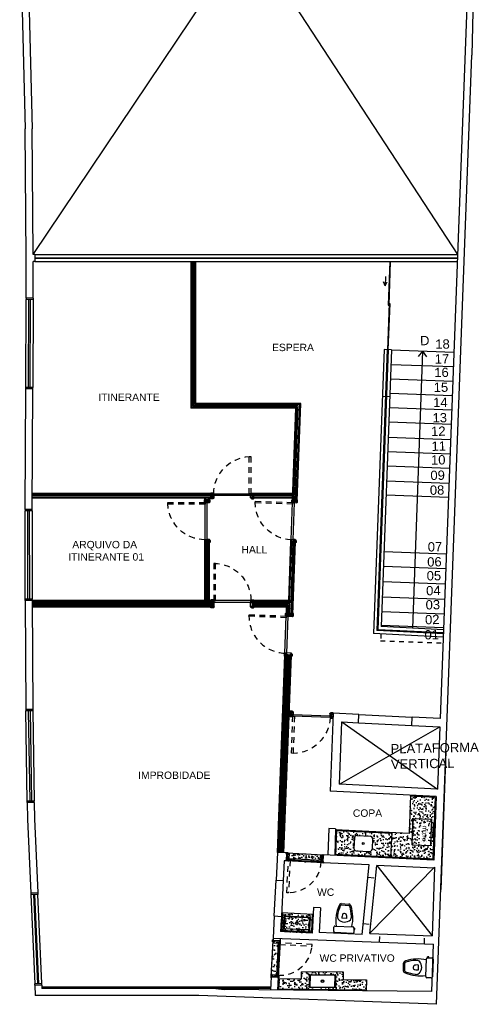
# Model space of a CAD drawing. Header units: inches. Extents: x 340 to 483, y 139 to 177.
# Tile 12 of 16: x 424 to 434, y 144 to 165. Entities that reach past the tile are written whole.
import ezdxf

# ---------------------------------------------------------------- set-up
doc = ezdxf.new("R2010")
doc.units = ezdxf.units.IN
doc.header["$LTSCALE"] = 0.1
doc.header["$MEASUREMENT"] = 0
for name, pattern in [('DASHDOT2', [0.5, 0.25, -0.125, 0, -0.125]), ('DASHED2', [0.375, 0.25, -0.125]), ('HIDDEN2', [0.1875, 0.125, -0.0625])]:
    doc.linetypes.add(name, pattern=pattern)
for name, color, linetype in [('TJ-DRYWALL', 132, 'Continuous'), ('TJ-EQUIPAMENTOS', 2, 'Continuous'), ('TJ-ESQUADRIA1', 1, 'Continuous'), ('TJ-ESQUADRIA2', 2, 'Continuous'), ('TJ-ESQUADRIAS', 2, 'Continuous'), ('TJ-GRANITOVISTA', 2, 'Continuous'), ('TJ-HACHURA', 8, 'Continuous'), ('TJ-LADEVIDRO', 11, 'Continuous'), ('TJ-LOUCA', 2, 'Continuous'), ('TJ-MARCENARIACORTE', 3, 'Continuous'), ('TJ-MOBILIARIOHIDRO', 2, 'Continuous'), ('TJ-PAREDE', 5, 'Continuous'), ('TJ-PAREDECORTE', 5, 'Continuous'), ('TJ-PISO', 1, 'Continuous'), ('TJ-PROJECAOABAIXO', 1, 'HIDDEN2'), ('TJ-PROJECAOACIMA', 1, 'DASHDOT2'), ('TJ-TEXTO01', 1, 'Continuous'), ('TJ-TEXTO03 1PARA100', 3, 'Continuous'), ('TJ-VIDRO', 140, 'Continuous')]:
    doc.layers.add(name, color=color, linetype=linetype)
doc.styles.add('ARIAL', font='arial.ttf')
doc.styles.get("Standard").update_dxf_attribs({"font": 'arial.ttf'})
doc.linetypes.add('BATTING', pattern='A,0.00254,-2.54,[134,ltypeshp.shx,S=2.54,R=0,X=-2.54,Y=0],-5.08,[134,ltypeshp.shx,S=2.54,R=180,X=2.54,Y=0],-2.54', length=10.16254)
pattern_1 = [(50, (0, 0), (0.179315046, -0.015688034), [0.01875, -0.20625]), (355, (0, 0), (-0.03468783, 0.18804803), [0.015, -0.165]), (100.451444, (0.01494, -0.0013), (0.14462721, 0.17236), [0.01593505, -0.17528553]), (46.1842, (0, 0.05), (0.26681033, -0.04137982), [0.028125, -0.309375]), (96.635635, (0.02223, 0.04655), (0.23366549, 0.24352965), [0.02390259, -0.26292844]), (351.184164, (0, 0.05), (0.23366549, 0.24352965), [0.0225, -0.2475]), (21, (0.025, 0.0375), (0.149226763, -0.100654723), [0.01875, -0.20625]), (326, (0.025, 0.0375), (0.06082883, 0.18128751), [0.015, -0.165]), (71.451445, (0.03744, 0.02911), (0.210055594, 0.08063279), [0.01593505, -0.17528553]), (37.5, (0, 0), (0.003039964, 0.0832234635), [0, -0.163, 0, -0.1675, 0, -0.165625]), (7.5, (0, 0), (0.065767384, 0.098602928), [0, -0.0955, 0, -0.15925, 0, -0.063125]), (327.5, (-0.05575, 0), (0.133455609, -0.005638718), [0, -0.0625, 0, -0.195, 0, -0.25875]), (317.5, (-0.08075, 0), (0.145796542, 0.025026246), [0, -0.08125, 0, -0.1295, 0, -0.18375])]

# ---------------------------------------------------------------- blocks, each defined once
blk = doc.blocks.new('Vaso-p01')
at = {"color": 2}
for p, q in [((-0.162, 0), (0.162, 0)), ((-0.182, -0.077), (-0.198, -0.077)), ((-0.198, -0.077), (-0.198, -0.101)), ((-0.182, -0.101), (-0.198, -0.101)), ((-0.182, -0.101), (-0.182, -0.02)), ((0.162, -0.121), (-0.162, -0.121)), ((0.182, -0.02), (0.182, -0.101)), ((0.07, -0.533), (-0.07, -0.533)), ((0.067, -0.509), (-0.067, -0.509))]:
    blk.add_line(p, q, dxfattribs=at)
at = {"color": 1}
blk.add_line((-0.045, -0.267), (0.047, -0.267), dxfattribs=at)
at = {"color": 2}
for centre, radius, start, end in [((-0.162, -0.02), 0.0203, 90, 180), ((0.162, -0.02), 0.0203, 0, 90), ((-0.162, -0.101), 0.0203, 180, 270), ((0.543, -0.252), 0.697, 169.1709, 200.5902), ((-0.543, -0.252), 0.697, 339.4098, 10.8291), ((0.162, -0.101), 0.0203, 270, 0), ((-0.029, -0.3), 0.0988, 147.4418, 187.6795), ((0.543, -0.252), 0.673, 185.1838, 200.8893), ((0, -0.367), 0.165, 46.9385, 133.0615), ((-0.543, -0.252), 0.673, 339.1107, 354.8162), ((0.029, -0.3), 0.0988, 352.3205, 32.5582), ((-0.059, -0.481), 0.0536, 198.539, 258.4599), ((-0.059, -0.481), 0.0293, 203.7143, 254.3649), ((0.059, -0.481), 0.0293, 285.6351, 336.2857), ((0.059, -0.481), 0.0536, 281.5401, 341.461)]:
    blk.add_arc(centre, radius, start, end, dxfattribs=at)
at = {"color": 1}
for centre, radius, start, end in [((0.09, -0.282), 0.135, 173.5588, 209.061), ((0.001, -0.298), 0.0579, 239.3297, 300.6703), ((-0.088, -0.282), 0.135, 330.939, 6.4412)]:
    blk.add_arc(centre, radius, start, end, dxfattribs=at)
blk = doc.blocks.new('porta 70')
at = {"layer": 'TJ-ESQUADRIAS'}
for p, q in [((-0.039, 0.377), (0.035, 0.377)), ((-0.039, 0.368), (-0.039, 0.377)), ((-0.033, 0.368), (-0.039, 0.368)), ((-0.039, 0.36), (-0.033, 0.36)), ((-0.033, 0.36), (-0.033, 0.368)), ((0.005, 0.352), (-0.031, 0.352)), ((0.005, 0.351), (0.005, 0.352)), ((0.01, 0.351), (0.005, 0.351)), ((0.005, 0.348), (0.01, 0.348)), ((0.005, 0.344), (0.005, 0.348)), ((0.008, 0.342), (0.005, 0.344)), ((0.103, 0.342), (0.008, 0.342)), ((0.01, 0.348), (0.01, 0.351)), ((0.035, 0.377), (0.111, 0.377)), ((0.085, 0.368), (0.085, 0.36)), ((0.111, 0.368), (0.085, 0.368)), ((0.085, 0.36), (0.111, 0.36)), ((0.111, 0.377), (0.111, 0.368)), ((0.111, 0.36), (0.111, 0.35)), ((-0.039, -0.361), (-0.033, -0.361)), ((-0.039, -0.369), (-0.039, -0.378)), ((-0.033, -0.369), (-0.039, -0.369)), ((-0.039, -0.378), (0.075, -0.378)), ((-0.033, -0.361), (-0.033, -0.369)), ((0.005, -0.353), (-0.031, -0.353)), ((0.008, -0.343), (0.005, -0.345)), ((0.005, -0.345), (0.005, -0.349)), ((0.005, -0.349), (0.01, -0.349)), ((0.005, -0.352), (0.005, -0.353)), ((0.01, -0.352), (0.005, -0.352)), ((0.103, -0.343), (0.008, -0.343)), ((0.01, -0.349), (0.01, -0.352)), ((0.075, -0.378), (0.111, -0.378)), ((0.085, -0.361), (0.111, -0.361)), ((0.085, -0.369), (0.085, -0.361)), ((0.111, -0.369), (0.085, -0.369)), ((0.111, -0.361), (0.111, -0.351)), ((0.111, -0.378), (0.111, -0.369))]:
    blk.add_line(p, q, dxfattribs=at)
for points in [[(-0.039, 0.404), (-0.041, 0.402), (-0.042, 0.402), (-0.042, 0.367), (-0.037, 0.367), (-0.034, 0.364), (-0.034, 0.36), (-0.042, 0.36, -0.414214), (-0.05, 0.368), (-0.05, 0.402, -0.414214), (-0.042, 0.41), (-0.039, 0.41)], [(0.003, 0.343, -0.165409), (0.002, 0.344, 0.159727), (0.003, 0.351), (0.004, 0.351), (0.004, 0.343)], [(0.09, 0.367), (0.087, 0.364), (0.087, 0.36), (0.114, 0.36, 0.414214), (0.122, 0.368), (0.122, 0.402, 0.414214), (0.114, 0.41), (0.111, 0.41), (0.111, 0.367)], [(-0.039, -0.406), (-0.041, -0.404), (-0.042, -0.404), (-0.042, -0.369), (-0.037, -0.369), (-0.034, -0.366), (-0.034, -0.361), (-0.042, -0.361, 0.414214), (-0.05, -0.369), (-0.05, -0.403, 0.414214), (-0.042, -0.411), (-0.039, -0.411)], [(0.003, -0.344, 0.165409), (0.002, -0.345, -0.159727), (0.003, -0.352), (0.004, -0.352), (0.004, -0.344)], [(0.09, -0.369), (0.087, -0.366), (0.087, -0.361), (0.114, -0.361, -0.414214), (0.122, -0.369), (0.122, -0.403, -0.414214), (0.114, -0.411), (0.111, -0.411), (0.111, -0.369)]]:
    blk.add_lwpolyline(points, format="xyb", close=True, dxfattribs=at)
blk.add_lwpolyline([(-0.035, -0.35), (0, -0.35), (0, 0.35), (-0.035, 0.35), (-0.035, -0.35)], dxfattribs=at)
at = {"layer": 'TJ-ESQUADRIAS', "color": 1, "linetype": 'DASHED2', "ltscale": 5}
blk.add_lwpolyline([(-0.735, -0.315), (-0.735, -0.35), (-0.035, -0.35), (-0.035, -0.315), (-0.735, -0.315)], dxfattribs=at)
blk.add_arc((-0.035, -0.35), 0.7, 90, 180, dxfattribs=at)
at = {"layer": 'TJ-ESQUADRIAS'}
for centre, start, end in [((-0.031, 0.36), 180, 270), ((0.103, 0.35), 270, 0), ((-0.031, -0.361), 90, 180), ((0.103, -0.351), 0, 90)]:
    blk.add_arc(centre, 0.008, start, end, dxfattribs=at)
at = {"layer": 'TJ-PAREDECORTE', "linetype": 'Continuous'}
for p, q in [((-0.039, 0.389), (0.111, 0.389)), ((-0.039, -0.391), (0.111, -0.391))]:
    blk.add_line(p, q, dxfattribs=at)
blk = doc.blocks.new('cuba3')
at = {"layer": 'TJ-LOUCA'}
for p, q in [((-0.191, 0.122), (-0.199, -0.108)), ((-0.139, 0.17), (0.151, 0.159)), ((0.199, 0.108), (0.191, -0.122)), ((-0.151, -0.159), (0.139, -0.17))]:
    blk.add_line(p, q, dxfattribs=at)
at = {"layer": 'TJ-LOUCA', "color": 1}
blk.add_circle((0, 0), 0.02, dxfattribs=at)
at = {"layer": 'TJ-LOUCA'}
for centre, start, end in [((-0.141, 0.12), 87.8711, 177.8711), ((0.149, 0.11), 357.8711, 87.8711), ((-0.149, -0.11), 177.8711, 267.8711), ((0.141, -0.12), 267.8711, 357.8711)]:
    blk.add_arc(centre, 0.05, start, end, dxfattribs=at)
blk = doc.blocks.new('porta 80')
at = {"layer": 'TJ-ESQUADRIAS'}
for p, q in [((-0.161, 0.888), (-0.047, 0.888)), ((-0.161, 0.879), (-0.161, 0.888)), ((-0.155, 0.879), (-0.161, 0.879)), ((-0.161, 0.871), (-0.155, 0.871)), ((-0.155, 0.871), (-0.155, 0.879)), ((-0.117, 0.863), (-0.153, 0.863)), ((-0.117, 0.862), (-0.117, 0.863)), ((-0.112, 0.862), (-0.117, 0.862)), ((-0.117, 0.859), (-0.112, 0.859)), ((-0.117, 0.855), (-0.117, 0.859)), ((-0.115, 0.853), (-0.117, 0.855)), ((-0.019, 0.853), (-0.115, 0.853)), ((-0.112, 0.859), (-0.112, 0.862)), ((-0.047, 0.888), (-0.011, 0.888)), ((-0.037, 0.879), (-0.037, 0.871)), ((-0.011, 0.879), (-0.037, 0.879)), ((-0.037, 0.871), (-0.011, 0.871)), ((-0.011, 0.888), (-0.011, 0.879)), ((-0.011, 0.871), (-0.011, 0.861)), ((-0.161, 0.05), (-0.155, 0.05)), ((-0.161, 0.042), (-0.161, 0.033)), ((-0.155, 0.042), (-0.161, 0.042)), ((-0.161, 0.033), (-0.087, 0.033)), ((-0.155, 0.05), (-0.155, 0.042)), ((-0.117, 0.058), (-0.153, 0.058)), ((-0.115, 0.068), (-0.117, 0.066)), ((-0.117, 0.066), (-0.117, 0.062)), ((-0.117, 0.062), (-0.112, 0.062)), ((-0.117, 0.059), (-0.117, 0.058)), ((-0.112, 0.059), (-0.117, 0.059)), ((-0.019, 0.068), (-0.115, 0.068)), ((-0.112, 0.062), (-0.112, 0.059)), ((-0.087, 0.033), (-0.011, 0.033)), ((-0.037, 0.05), (-0.011, 0.05)), ((-0.037, 0.042), (-0.037, 0.05)), ((-0.011, 0.042), (-0.037, 0.042)), ((-0.011, 0.05), (-0.011, 0.06)), ((-0.011, 0.033), (-0.011, 0.042))]:
    blk.add_line(p, q, dxfattribs=at)
at = {"layer": 'TJ-ESQUADRIAS', "color": 1, "linetype": 'DASHED2', "ltscale": 5}
blk.add_lwpolyline([(-0.957, 0.825), (-0.957, 0.86), (-0.157, 0.86), (-0.157, 0.825), (-0.957, 0.825)], dxfattribs=at)
at = {"layer": 'TJ-ESQUADRIAS'}
for points in [[(-0.161, 0.916), (-0.163, 0.913), (-0.164, 0.913), (-0.164, 0.878), (-0.159, 0.878), (-0.156, 0.875), (-0.156, 0.871), (-0.164, 0.871, -0.414214), (-0.172, 0.879), (-0.172, 0.913, -0.414214), (-0.164, 0.921), (-0.161, 0.921)], [(-0.119, 0.854, -0.165409), (-0.121, 0.855, 0.159727), (-0.119, 0.862), (-0.118, 0.862), (-0.118, 0.854)], [(-0.032, 0.878), (-0.035, 0.875), (-0.035, 0.871), (-0.008, 0.871, 0.414214), (0, 0.879), (0, 0.913, 0.414214), (-0.008, 0.921), (-0.011, 0.921), (-0.011, 0.878)], [(-0.161, 0.005), (-0.163, 0.007), (-0.164, 0.007), (-0.164, 0.042), (-0.159, 0.042), (-0.156, 0.045), (-0.156, 0.05), (-0.164, 0.05, 0.414214), (-0.172, 0.042), (-0.172, 0.008, 0.414214), (-0.164, 0), (-0.161, 0)], [(-0.119, 0.067, 0.165409), (-0.121, 0.066, -0.159727), (-0.119, 0.059), (-0.118, 0.059), (-0.118, 0.067)], [(-0.032, 0.042), (-0.035, 0.045), (-0.035, 0.05), (-0.008, 0.05, -0.414214), (0, 0.042), (0, 0.008, -0.414214), (-0.008, 0), (-0.011, 0), (-0.011, 0.042)]]:
    blk.add_lwpolyline(points, format="xyb", close=True, dxfattribs=at)
blk.add_lwpolyline([(-0.157, 0.86), (-0.122, 0.86), (-0.122, 0.06), (-0.157, 0.06), (-0.157, 0.86)], dxfattribs=at)
at = {"layer": 'TJ-ESQUADRIAS', "color": 1, "linetype": 'DASHED2', "ltscale": 5}
blk.add_arc((-0.157, 0.86), 0.8, 180, 270, dxfattribs=at)
at = {"layer": 'TJ-ESQUADRIAS'}
for centre, start, end in [((-0.153, 0.871), 180, 270), ((-0.019, 0.861), 270, 0), ((-0.153, 0.05), 90, 180), ((-0.019, 0.06), 0, 90)]:
    blk.add_arc(centre, 0.008, start, end, dxfattribs=at)
at = {"layer": 'TJ-PAREDECORTE', "linetype": 'Continuous'}
for p, q in [((-0.161, 0.9), (-0.011, 0.9)), ((-0.161, 0.02), (-0.011, 0.02))]:
    blk.add_line(p, q, dxfattribs=at)
blk = doc.blocks.new('PORTA 80 GRADE 10')
at = {"layer": 'TJ-ESQUADRIAS', "linetype": 'Continuous', "ltscale": 30}
h = blk.add_hatch(dxfattribs=at)
h.set_pattern_fill('ANSI32', color=252, scale=0.002, style=0)
h.set_pattern_definition([(45, (-24.987796, 74.9285568), (-0.000530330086, 0.000530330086), []), (45, (-24.9874424, 74.9285568), (-0.000530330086, 0.000530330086), [])])
h.paths.add_polyline_path([(-0.839, -0.056), (-0.839, -0.054), (-0.839, -0.054, 1.192513), (-0.839, -0.054), (-0.839, -0.054), (-0.839, -0.052), (-0.839, -0.052, 0.041645), (-0.839, -0.052, 0.000003), (-0.839, -0.052, 1), (-0.839, -0.051, 0.045988), (-0.839, -0.051), (-0.841, -0.051, 1.142539), (-0.841, -0.052, 0.013689), (-0.841, -0.052), (-0.841, -0.052), (-0.841, -0.054), (-0.841, -0.054, 1.124804), (-0.841, -0.054), (-0.841, -0.054), (-0.841, -0.056), (-0.842, -0.056), (-0.842, -0.059, -0.183959), (-0.835, -0.06, -0.115771), (-0.836, -0.061), (-0.838, -0.061, 1), (-0.838, -0.061), (-0.837, -0.061, 0.383202), (-0.833, -0.058), (-0.833, -0.056)])
h.paths.add_polyline_path([(-0.841, -0.057), (-0.841, -0.058, -0.159727), (-0.834, -0.06, 0.165409), (-0.834, -0.058), (-0.834, -0.057)], flags=16)
h = blk.add_hatch(dxfattribs=at)
h.set_pattern_fill('ANSI32', color=252, scale=0.002, style=0)
h.set_pattern_definition([(135, (24.107796, 74.9285568), (0.000530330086, 0.000530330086), []), (135, (24.1074424, 74.9285568), (0.000530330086, 0.000530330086), [])])
h.paths.add_polyline_path([(-0.041, -0.056), (-0.041, -0.054), (-0.041, -0.054, -1.192513), (-0.041, -0.054), (-0.041, -0.054), (-0.041, -0.052), (-0.041, -0.052, -0.041645), (-0.041, -0.052, -0.000003), (-0.041, -0.052, -1), (-0.041, -0.051, -0.045988), (-0.041, -0.051), (-0.039, -0.051, -1.142539), (-0.039, -0.052, -0.013689), (-0.039, -0.052), (-0.039, -0.052), (-0.039, -0.054), (-0.039, -0.054, -1.124804), (-0.039, -0.054), (-0.039, -0.054), (-0.039, -0.056), (-0.038, -0.056), (-0.038, -0.059, 0.183959), (-0.045, -0.06, 0.115771), (-0.044, -0.061), (-0.042, -0.061, -1), (-0.042, -0.061), (-0.043, -0.061, -0.383202), (-0.047, -0.058), (-0.047, -0.056)])
h.paths.add_polyline_path([(-0.039, -0.057), (-0.039, -0.058, 0.159727), (-0.046, -0.06, -0.165409), (-0.046, -0.058), (-0.046, -0.057)], flags=16)
at = {"layer": 'TJ-ESQUADRIAS', "color": 2}
for p, q in [((-0.867, 0), (-0.859, 0)), ((-0.012, 0), (-0.022, 0))]:
    blk.add_line(p, q, dxfattribs=at)
at = {"layer": 'TJ-ESQUADRIAS'}
for p, q in [((-0.867, -0.026), (-0.867, 0)), ((-0.867, -0.1), (-0.867, -0.026)), ((-0.859, -0.1), (-0.867, -0.1)), ((-0.859, 0), (-0.859, -0.026)), ((-0.859, -0.026), (-0.851, -0.026)), ((-0.859, -0.094), (-0.859, -0.1)), ((-0.851, -0.094), (-0.859, -0.094)), ((-0.851, 0), (-0.84, 0)), ((-0.851, -0.026), (-0.851, 0)), ((-0.851, -0.1), (-0.851, -0.094)), ((-0.841, -0.056), (-0.842, -0.056)), ((-0.842, -0.056), (-0.842, -0.092)), ((-0.841, -0.051), (-0.841, -0.056)), ((-0.838, -0.051), (-0.841, -0.051)), ((-0.838, -0.056), (-0.838, -0.051)), ((-0.835, -0.056), (-0.838, -0.056)), ((-0.833, -0.054), (-0.835, -0.056)), ((-0.833, -0.008), (-0.833, -0.054)), ((-0.048, -0.008), (-0.048, -0.054)), ((-0.048, -0.054), (-0.045, -0.056)), ((-0.045, -0.056), (-0.041, -0.056)), ((-0.041, -0.051), (-0.038, -0.051)), ((-0.041, -0.056), (-0.041, -0.051)), ((-0.03, 0), (-0.039, 0)), ((-0.038, -0.051), (-0.038, -0.056)), ((-0.038, -0.056), (-0.037, -0.056)), ((-0.037, -0.056), (-0.037, -0.092)), ((-0.03, -0.026), (-0.03, 0)), ((-0.022, -0.026), (-0.03, -0.026)), ((-0.03, -0.094), (-0.022, -0.094)), ((-0.03, -0.1), (-0.03, -0.094)), ((-0.022, 0), (-0.022, -0.026)), ((-0.022, -0.094), (-0.022, -0.1)), ((-0.022, -0.1), (-0.012, -0.1)), ((-0.012, -0.036), (-0.012, 0)), ((-0.012, -0.1), (-0.012, -0.036))]:
    blk.add_line(p, q, dxfattribs=at)
for points in [[(-0.858, -0.021), (-0.855, -0.024), (-0.851, -0.024), (-0.851, 0.003, 0.414214), (-0.859, 0.011), (-0.893, 0.011, 0.414214), (-0.901, 0.003), (-0.901, 0), (-0.858, 0)], [(-0.022, -0.021), (-0.025, -0.024), (-0.03, -0.024), (-0.03, 0.003, -0.414214), (-0.022, 0.011), (0.012, 0.011, -0.414214), (0.02, 0.003), (0.02, 0), (-0.022, 0)], [(-0.895, -0.1), (-0.893, -0.102), (-0.893, -0.103), (-0.858, -0.103), (-0.858, -0.098), (-0.855, -0.095), (-0.851, -0.095), (-0.851, -0.103, -0.414214), (-0.859, -0.111), (-0.893, -0.111, -0.414214), (-0.901, -0.103), (-0.901, -0.1)], [(0.015, -0.1), (0.013, -0.102), (0.013, -0.103), (-0.022, -0.103), (-0.022, -0.098), (-0.025, -0.095), (-0.03, -0.095), (-0.03, -0.103, 0.414214), (-0.022, -0.111), (0.012, -0.111, 0.414214), (0.02, -0.103), (0.02, -0.1)]]:
    blk.add_lwpolyline(points, format="xyb", close=True, dxfattribs=at)
at = {"layer": 'TJ-ESQUADRIAS', "color": 252, "linetype": 'Continuous'}
for points in [[(-0.834, -0.058, -0.165409), (-0.834, -0.06, 0.159727), (-0.841, -0.058), (-0.841, -0.057), (-0.834, -0.057)], [(-0.046, -0.058, 0.165409), (-0.046, -0.06, -0.159727), (-0.039, -0.058), (-0.039, -0.057), (-0.046, -0.057)]]:
    blk.add_lwpolyline(points, format="xyb", close=True, dxfattribs=at)
at = {"layer": 'TJ-ESQUADRIAS'}
blk.add_lwpolyline([(-0.041, -0.096), (-0.041, -0.061), (-0.84, -0.061), (-0.84, -0.096), (-0.041, -0.096)], dxfattribs=at)
at = {"layer": 'TJ-ESQUADRIAS', "color": 1, "linetype": 'DASHED2', "ltscale": 5}
blk.add_lwpolyline([(-0.076, -0.896), (-0.041, -0.896), (-0.041, -0.096), (-0.076, -0.096), (-0.076, -0.896)], dxfattribs=at)
at = {"layer": 'TJ-ESQUADRIAS'}
for centre, start, end in [((-0.851, -0.092), 270, 0), ((-0.84, -0.008), 0, 90), ((-0.039, -0.008), 90, 180), ((-0.03, -0.092), 180, 270)]:
    blk.add_arc(centre, 0.008, start, end, dxfattribs=at)
at = {"layer": 'TJ-ESQUADRIAS', "color": 1, "linetype": 'DASHED2', "ltscale": 5}
blk.add_arc((-0.04, -0.096), 0.801, 180, 267.4377, dxfattribs=at)
at = {"layer": 'TJ-PAREDECORTE', "linetype": 'Continuous'}
for p, q in [((-0.88, -0.1), (-0.88, 0)), ((0, -0.1), (0, 0))]:
    blk.add_line(p, q, dxfattribs=at)
blk = doc.blocks.new('CUBA-RETANGULAR')
at = {"layer": 'TJ-MOBILIARIOHIDRO'}
for p, q in [((-0.28, -0.131), (-0.28, 0.131)), ((-0.271, 0.14), (0.271, 0.14)), ((-0.268, 0.118), (-0.268, -0.118)), ((0.258, 0.128), (-0.258, 0.128)), ((0.268, -0.118), (0.268, 0.118)), ((0.28, 0.131), (0.28, -0.131)), ((0.271, -0.14), (-0.271, -0.14)), ((-0.258, -0.128), (0.258, -0.128))]:
    blk.add_line(p, q, dxfattribs=at)
for points in [[(-0.258, 0.128, 0), (-0.259, 0.127, 0), (-0.259, 0.127, 0), (-0.26, 0.127, 0), (-0.261, 0.127, 0), (-0.262, 0.126, 0), (-0.263, 0.126, 0), (-0.264, 0.125, 0), (-0.265, 0.125, 0), (-0.265, 0.124, 0), (-0.266, 0.123, 0), (-0.266, 0.122, 0), (-0.267, 0.121, 0), (-0.267, 0.12, 0), (-0.267, 0.119, 0), (-0.267, 0.119, 0), (-0.268, 0.118, 0)], [(0.268, 0.118, 0), (0.267, 0.119, 0), (0.267, 0.119, 0), (0.267, 0.12, 0), (0.267, 0.121, 0), (0.266, 0.122, 0), (0.266, 0.123, 0), (0.265, 0.124, 0), (0.265, 0.125, 0), (0.264, 0.125, 0), (0.263, 0.126, 0), (0.262, 0.126, 0), (0.261, 0.127, 0), (0.26, 0.127, 0), (0.259, 0.127, 0), (0.259, 0.127, 0), (0.258, 0.128, 0)], [(-0.268, -0.118, 0), (-0.267, -0.119, 0), (-0.267, -0.119, 0), (-0.267, -0.12, 0), (-0.267, -0.121, 0), (-0.266, -0.122, 0), (-0.266, -0.123, 0), (-0.265, -0.124, 0), (-0.265, -0.125, 0), (-0.264, -0.125, 0), (-0.263, -0.126, 0), (-0.262, -0.126, 0), (-0.261, -0.127, 0), (-0.26, -0.127, 0), (-0.259, -0.127, 0), (-0.259, -0.127, 0), (-0.258, -0.128, 0)], [(0.258, -0.128, 0), (0.259, -0.127, 0), (0.259, -0.127, 0), (0.26, -0.127, 0), (0.261, -0.127, 0), (0.262, -0.126, 0), (0.263, -0.126, 0), (0.264, -0.125, 0), (0.265, -0.125, 0), (0.265, -0.124, 0), (0.266, -0.123, 0), (0.266, -0.122, 0), (0.267, -0.121, 0), (0.267, -0.12, 0), (0.267, -0.119, 0), (0.267, -0.119, 0), (0.268, -0.118, 0)]]:
    blk.add_polyline3d(points, dxfattribs=at)
at = {"layer": 'TJ-MOBILIARIOHIDRO', "color": 1}
for radius in [0.031, 0.0225]:
    blk.add_circle((0, 0), radius, dxfattribs=at)
at = {"layer": 'TJ-MOBILIARIOHIDRO'}
for centre, start, end in [((-0.271, 0.131), 90, 180), ((0.271, 0.131), 0, 90), ((-0.271, -0.131), 180, 270), ((0.271, -0.131), 270, 0)]:
    blk.add_arc(centre, 0.009, start, end, dxfattribs=at)
blk = doc.blocks.new('BMP31TDP')
for p, q in [((-273, -506), (-273, -138)), ((-270, -135), (270, -135)), ((-202, -100), (112, -100)), ((-202, -100), (-202, -135)), ((112, -100), (112, -135)), ((273, -138), (273, -506)), ((270, -509), (-270, -509))]:
    blk.add_line(p, q)
for centre, radius, start, end in [((-270, -138), 3, 90, 180), ((270, -138), 3, 0, 90), ((-270, -506), 3, 180, 270), ((-54, 1271), 1793, 263.0953, 276.9047), ((270, -506), 3, 270, 0)]:
    blk.add_arc(centre, radius, start, end)
blk = doc.blocks.new('Microondas0010')
at = {"xscale": 0.1, "yscale": 0.1, "zscale": 0.1}
blk.add_blockref('BMP31TDP', (-0.5, 31.4), dxfattribs=at)

msp = doc.modelspace()

# ---------------------------------------------------------------- hatches: boundary and pattern name
at = {"layer": 'TJ-HACHURA', "linetype": 'Continuous'}
h = msp.add_hatch(dxfattribs=at)
h.set_pattern_fill('AR-CONC', color=8, scale=0.025)
h.set_pattern_definition(pattern_1)
h.paths.add_polyline_path([(432.674, 148.108), (432.145, 148.135), (432.141, 148.031), (432.511, 148.017), (432.509, 147.98), (432.547, 147.978), (432.53, 147.531), (432.493, 147.532), (432.491, 147.495), (432.121, 147.509), (432.115, 147.333), (431.742, 147.352), (431.716, 146.823), (431.734, 146.822), (431.739, 146.903), (432.339, 146.875), (432.338, 146.873), (432.334, 146.792), (432.624, 146.777)])
h.paths.add_polyline_path([(432.511, 148.017), (432.141, 148.031), (432.121, 147.509), (432.491, 147.495)], flags=17)
h.paths.add_polyline_path([(432.547, 147.978), (432.509, 147.98), (432.493, 147.532), (432.53, 147.531)], flags=17)
h.paths.add_polyline_path([(432.338, 146.873), (432.252, 146.796), (432.334, 146.792)], flags=17)
h.paths.add_polyline_path([(432.338, 146.873), (432.338, 146.875), (431.739, 146.903), (431.816, 146.818), (432.252, 146.796)], flags=17)
h.paths.add_polyline_path([(431.739, 146.903), (431.734, 146.822), (431.816, 146.818)], flags=17)
h.paths.add_polyline_path([(431.741, 147.332), (430.556, 147.391), (430.537, 146.882), (431.716, 146.823)])
h.paths.add_polyline_path([(431.266, 146.945), (430.977, 146.96, -0.414214), (430.929, 147.012), (430.941, 147.242, -0.414214), (430.993, 147.289), (431.283, 147.275, -0.414214), (431.33, 147.222), (431.319, 146.993, -0.414214)], flags=16)
h.paths.add_polyline_path([(431.11, 147.117, -1), (431.15, 147.117, -1)], flags=0)
h = msp.add_hatch(dxfattribs=at)
h.set_pattern_fill('AR-CONC', color=8, scale=0.025)
h.set_pattern_definition(pattern_1)
h.paths.add_polyline_path([(429.481, 146.744), (429.49, 146.916), (430.269, 146.877), (430.26, 146.705)])
h = msp.add_hatch(dxfattribs=at)
h.set_pattern_fill('AR-CONC', color=8, scale=0.025)
h.set_pattern_definition(pattern_1)
h.paths.add_polyline_path([(429.375, 145.623), (430.054, 145.589), (430.034, 145.19), (429.355, 145.224)])
edge = h.paths.add_edge_path(flags=16)
edge.add_arc((429.969, 145.262), 0.009, 267.1326, 357.1326)
edge = h.paths.add_edge_path(flags=16)
edge.add_line((429.418, 145.289), (429.431, 145.551))
edge = h.paths.add_edge_path(flags=16)
edge.add_arc((429.427, 145.289), 0.009, 177.1326, 267.1326)
edge = h.paths.add_edge_path(flags=16)
edge.add_arc((429.44, 145.551), 0.009, 87.1326, 177.1326)
edge = h.paths.add_edge_path(flags=16)
edge.add_line((429.968, 145.253), (429.427, 145.28))
edge = h.paths.add_edge_path(flags=16)
edge.add_line((429.441, 145.56), (429.982, 145.533))
edge = h.paths.add_edge_path(flags=16)
edge.add_arc((429.982, 145.524), 0.009, 357.1326, 447.1326)
edge = h.paths.add_edge_path(flags=16)
edge.add_line((429.991, 145.523), (429.978, 145.261))
h = msp.add_hatch(dxfattribs=at)
h.set_pattern_fill('AR-CONC', color=8, scale=0.025)
h.set_pattern_definition(pattern_1)
edge = h.paths.add_edge_path()
edge.add_line((429.154, 144.25), (429.193, 145.029))
edge.add_line((429.193, 145.029), (429.342, 145.022))
edge.add_line((429.342, 145.022), (429.303, 144.243))
edge.add_line((429.303, 144.243), (429.154, 144.251))
h = msp.add_hatch(dxfattribs=at)
h.set_pattern_fill('AR-CONC', color=8, scale=0.025)
h.set_pattern_definition(pattern_1)
h.paths.add_polyline_path([(431.202, 143.966), (430.7, 143.971), (430.702, 144.191), (431.204, 144.186)])
h.paths.add_polyline_path([(430.704, 144.351), (429.804, 144.361), (429.802, 144.201), (429.322, 144.206), (429.311, 143.986), (430.233, 143.976), (430.234, 144.016), (429.982, 144.019, -0.414214), (429.973, 144.028), (429.976, 144.29, -0.414214), (429.985, 144.299), (430.527, 144.293, -0.414214), (430.536, 144.284), (430.533, 144.022, -0.414214), (430.524, 144.013), (430.272, 144.016), (430.272, 143.976), (430.7, 143.971)])

# ---------------------------------------------------------------- linework, layer by layer
at = {"layer": 'TJ-DRYWALL'}
for p, q in [((427.428, 159.629), (427.428, 156.479)), ((427.448, 159.629), (427.448, 156.499)), ((427.508, 159.629), (427.508, 156.559)), ((427.528, 159.629), (427.528, 156.579)), ((429.683, 156.479), (427.428, 156.479)), ((429.704, 156.499), (427.448, 156.499)), ((429.766, 156.559), (427.508, 156.559)), ((429.787, 156.579), (427.528, 156.579)), ((429.609, 154.489), (429.683, 156.479)), ((429.63, 154.508), (429.704, 156.499)), ((429.69, 154.506), (429.766, 156.559)), ((429.709, 154.485), (429.787, 156.579)), ((427.878, 154.639), (424.018, 154.639)), ((427.858, 154.619), (424.018, 154.619)), ((427.858, 154.559), (424.018, 154.559)), ((427.878, 154.539), (424.018, 154.539)), ((427.728, 154.489), (427.728, 154.539)), ((427.748, 154.509), (427.748, 154.539)), ((427.808, 154.509), (427.808, 154.539)), ((427.828, 154.489), (427.828, 154.539)), ((427.858, 154.539), (427.858, 154.639)), ((427.878, 154.539), (427.878, 154.639)), ((429.614, 154.639), (428.758, 154.639)), ((428.758, 154.539), (428.758, 154.639)), ((429.611, 154.539), (428.758, 154.539)), ((428.778, 154.539), (428.778, 154.639)), ((429.614, 154.619), (428.778, 154.619)), ((429.611, 154.559), (428.778, 154.559)), ((427.828, 154.509), (427.728, 154.509)), ((427.828, 154.489), (427.728, 154.489)), ((429.609, 154.489), (429.709, 154.485)), ((429.61, 154.509), (429.709, 154.505)), ((427.828, 153.609), (427.728, 153.609)), ((427.728, 152.339), (427.728, 153.609)), ((427.828, 153.589), (427.728, 153.589)), ((427.748, 152.339), (427.748, 153.589)), ((427.808, 152.339), (427.808, 153.589)), ((427.828, 152.339), (427.828, 153.609)), ((429.529, 152.339), (429.576, 153.61)), ((429.549, 152.338), (429.595, 153.589)), ((429.575, 153.59), (429.675, 153.586)), ((429.576, 153.61), (429.676, 153.606)), ((429.609, 152.339), (429.655, 153.587)), ((429.618, 152.042), (429.676, 153.606)), ((427.878, 152.339), (424.018, 152.339)), ((427.858, 152.319), (424.018, 152.319)), ((427.858, 152.299), (424.018, 152.299)), ((427.858, 152.239), (424.019, 152.239)), ((427.858, 152.219), (424.019, 152.219)), ((427.858, 152.339), (427.858, 152.199)), ((427.878, 152.339), (427.878, 152.199)), ((429.629, 152.339), (428.758, 152.339)), ((428.758, 152.339), (428.758, 152.199)), ((428.778, 152.339), (428.778, 152.199)), ((429.608, 152.319), (428.778, 152.319)), ((429.587, 152.299), (428.778, 152.299)), ((429.525, 152.239), (428.778, 152.239)), ((429.504, 152.219), (428.778, 152.219)), ((429.499, 152.067), (429.504, 152.219)), ((429.519, 152.066), (429.525, 152.239)), ((429.579, 152.064), (429.587, 152.299)), ((429.599, 152.063), (429.608, 152.319)), ((427.878, 152.199), (424.019, 152.199)), ((429.484, 152.199), (428.758, 152.199)), ((429.478, 152.048), (429.484, 152.199)), ((429.618, 152.042), (429.478, 152.048)), ((429.619, 152.062), (429.479, 152.068)), ((429.288, 146.926), (429.445, 151.168)), ((429.585, 151.163), (429.445, 151.168)), ((429.537, 149.855), (429.585, 151.163)), ((429.308, 146.925), (429.465, 151.147)), ((429.328, 146.924), (429.485, 151.147)), ((429.388, 146.921), (429.545, 151.144)), ((429.408, 146.92), (429.565, 151.144)), ((429.584, 151.143), (429.445, 151.148)), ((429.58, 149.953), (429.54, 149.955)), ((429.56, 149.934), (429.54, 149.935)), ((429.557, 149.854), (429.56, 149.954)), ((429.577, 149.853), (429.58, 149.953)), ((430.456, 149.821), (430.46, 149.92)), ((430.479, 149.9), (430.459, 149.901)), ((430.48, 149.92), (430.46, 149.92)), ((429.427, 146.919), (429.537, 149.855)), ((429.557, 149.874), (429.537, 149.875)), ((429.577, 149.853), (429.537, 149.855)), ((430.476, 149.82), (430.456, 149.821)), ((430.477, 149.84), (430.457, 149.841))]:
    msp.add_line(p, q, dxfattribs=at)
at = {"layer": 'TJ-ESQUADRIA1'}
for p, q in [((424.076, 159.779), (433.153, 159.779)), ((424.076, 159.629), (433.147, 159.629)), ((423.879, 156.92), (423.888, 158.81)), ((424.038, 158.809), (424.029, 156.919)), ((423.867, 152.369), (423.866, 154.269)), ((424.016, 154.269), (424.018, 152.369)), ((423.913, 148.027), (423.882, 149.967)), ((424.032, 149.969), (424.063, 148.029)), ((423.989, 146.017), (424.073, 144.098)), ((424.223, 144.104), (424.139, 146.023))]:
    msp.add_line(p, q, dxfattribs=at)
at = {"layer": 'TJ-ESQUADRIA2'}
for p, q in [((424.076, 159.709), (433.15, 159.709)), ((424.076, 159.699), (433.15, 159.699)), ((423.888, 158.84), (423.888, 158.81)), ((424.038, 158.809), (423.888, 158.81)), ((423.939, 156.92), (423.948, 158.81)), ((423.978, 158.81), (423.969, 156.92)), ((424.038, 158.839), (424.038, 158.809)), ((424.029, 156.919), (423.879, 156.92)), ((423.879, 156.89), (423.879, 156.92)), ((424.029, 156.889), (424.029, 156.919)), ((423.866, 154.3), (423.866, 154.27)), ((424.016, 154.269), (423.866, 154.27)), ((423.927, 152.369), (423.926, 154.269)), ((423.956, 154.269), (423.958, 152.369)), ((424.016, 154.269), (424.016, 154.299)), ((424.017, 152.369), (423.867, 152.369)), ((423.867, 152.339), (423.867, 152.369)), ((424.017, 152.339), (424.017, 152.369)), ((423.881, 149.997), (423.882, 149.967)), ((424.032, 149.969), (423.882, 149.967)), ((423.973, 148.028), (423.942, 149.968)), ((423.972, 149.969), (424.003, 148.028)), ((424.031, 149.999), (424.032, 149.969)), ((424.063, 148.029), (423.913, 148.027)), ((423.913, 147.997), (423.913, 148.027)), ((424.063, 147.999), (424.063, 148.029)), ((423.988, 146.047), (423.989, 146.017)), ((424.139, 146.023), (423.989, 146.017)), ((424.049, 146.019), (424.133, 144.1)), ((424.163, 144.102), (424.079, 146.021)), ((424.138, 146.053), (424.139, 146.023)), ((424.223, 144.104), (424.073, 144.098)), ((424.075, 144.068), (424.073, 144.098)), ((424.224, 144.074), (424.223, 144.104))]:
    msp.add_line(p, q, dxfattribs=at)
at = {"layer": 'TJ-ESQUADRIA2', "color": 1, "linetype": 'Continuous'}
for p, q in [((431.608, 159.311), (431.6, 159.104)), ((431.6, 159.104), (431.564, 159.193)), ((431.6, 159.104), (431.642, 159.19))]:
    msp.add_line(p, q, dxfattribs=at)
at = {"layer": 'TJ-GRANITOVISTA'}
for p, q in [((432.145, 148.155), (432.115, 147.333)), ((432.115, 147.333), (430.537, 147.412)), ((431.741, 147.332), (430.556, 147.391)), ((431.742, 147.352), (431.716, 146.823)), ((430.054, 145.589), (429.375, 145.623)), ((429.802, 144.201), (429.302, 144.206)), ((429.802, 144.201), (429.804, 144.361)), ((430.704, 144.351), (429.804, 144.361)), ((430.702, 144.191), (430.704, 144.351)), ((430.702, 144.191), (431.202, 144.186)), ((431.201, 143.946), (431.204, 144.186))]:
    msp.add_line(p, q, dxfattribs=at)
at = {"layer": 'TJ-GRANITOVISTA', "color": 3}
for p, q in [((432.145, 148.135), (432.146, 148.155)), ((432.674, 148.108), (432.145, 148.135)), ((432.674, 148.108), (432.624, 146.777)), ((430.557, 147.411), (430.537, 147.412)), ((430.557, 147.411), (430.537, 146.882)), ((432.624, 146.777), (430.537, 146.882)), ((429.395, 145.622), (429.375, 145.623)), ((429.395, 145.622), (429.376, 145.243)), ((430.034, 145.59), (430.015, 145.211)), ((430.034, 145.59), (430.054, 145.589)), ((430.015, 145.211), (429.376, 145.243)), ((429.322, 144.206), (429.302, 144.206)), ((429.322, 144.206), (429.311, 143.986)), ((431.202, 143.966), (429.311, 143.986)), ((431.202, 143.966), (431.201, 143.946))]:
    msp.add_line(p, q, dxfattribs=at)
at = {"layer": 'TJ-LADEVIDRO', "linetype": 'BATTING', "ltscale": 0.02}
for p, q in [((427.478, 159.629), (427.478, 156.529)), ((429.735, 156.529), (427.478, 156.529)), ((429.659, 154.487), (429.735, 156.529)), ((427.858, 154.589), (424.018, 154.589)), ((429.611, 154.589), (428.778, 154.589)), ((427.778, 152.339), (427.778, 153.589)), ((429.579, 152.337), (429.625, 153.588)), ((427.858, 152.269), (424.018, 152.269)), ((429.556, 152.269), (428.778, 152.269)), ((429.549, 152.065), (429.556, 152.269)), ((429.358, 146.923), (429.515, 151.146))]:
    msp.add_line(p, q, dxfattribs=at)
at = {"layer": 'TJ-MARCENARIACORTE'}
for p, q in [((429.143, 144.029), (424.228, 144.029)), ((429.143, 143.999), (427.963, 143.999))]:
    msp.add_line(p, q, dxfattribs=at)
at = {"layer": 'TJ-PAREDE'}
for p, q in [((433.708, 174.115), (433.461, 164.065)), ((423.751, 167.002), (423.869, 162.481)), ((423.901, 167.004), (424.019, 162.483)), ((433.377, 165.817), (432.782, 149.805)), ((432.703, 143.66), (433.461, 164.065)), ((423.892, 159.707), (423.869, 162.481)), ((424.042, 159.779), (424.019, 162.483)), ((423.888, 158.84), (423.892, 159.707)), ((424.038, 158.839), (424.042, 159.629)), ((424.076, 159.779), (424.042, 159.779)), ((424.076, 159.629), (424.042, 159.629)), ((424.076, 159.779), (424.076, 159.629)), ((424.038, 158.839), (423.888, 158.84)), ((423.866, 154.3), (423.879, 156.89)), ((424.029, 156.889), (423.879, 156.89)), ((424.016, 154.299), (424.029, 156.889)), ((424.016, 154.299), (423.866, 154.3)), ((424.017, 152.339), (423.867, 152.339)), ((423.867, 152.339), (423.881, 149.997)), ((424.017, 152.339), (424.031, 149.999)), ((424.031, 149.999), (423.881, 149.997)), ((430.48, 149.92), (430.417, 148.241)), ((431.036, 149.892), (430.48, 149.92)), ((431.027, 149.712), (431.036, 149.892)), ((430.621, 148.391), (430.671, 149.73)), ((430.671, 149.73), (431.027, 149.712)), ((432.174, 149.655), (432.183, 149.835)), ((432.782, 149.805), (432.183, 149.835)), ((432.174, 149.655), (432.775, 149.625)), ((432.775, 149.625), (432.726, 148.286)), ((432.906, 149.098), (432.795, 146.13)), ((432.695, 148.127), (430.417, 148.241)), ((432.726, 148.286), (430.621, 148.391)), ((424.063, 147.999), (423.913, 147.997)), ((423.913, 147.997), (423.918, 147.643)), ((424.063, 147.999), (424.068, 147.648)), ((432.695, 148.127), (432.644, 146.758)), ((423.918, 147.643), (423.988, 146.047)), ((424.068, 147.648), (424.138, 146.053)), ((430.388, 147.442), (430.366, 146.872)), ((430.537, 147.434), (430.387, 147.442)), ((430.537, 147.434), (430.516, 146.866)), ((429.288, 146.926), (429.258, 146.328)), ((429.49, 146.916), (429.288, 146.926)), ((429.49, 146.916), (429.481, 146.744)), ((429.431, 146.747), (429.41, 146.32)), ((429.481, 146.744), (429.431, 146.747)), ((430.269, 146.877), (430.26, 146.705)), ((431.259, 146.655), (430.26, 146.705)), ((432.644, 146.758), (430.269, 146.877)), ((431.108, 145.161), (431.259, 146.655)), ((431.271, 145.18), (431.419, 146.646)), ((432.662, 146.584), (431.419, 146.646)), ((432.663, 146.607), (432.608, 145.13)), ((429.219, 145.559), (429.258, 146.328)), ((429.258, 146.328), (429.41, 146.32)), ((429.41, 146.32), (429.371, 145.551)), ((424.138, 146.053), (423.988, 146.047)), ((430.062, 145.744), (430.034, 145.19)), ((430.212, 145.736), (430.062, 145.744)), ((430.212, 145.736), (430.185, 145.207)), ((429.219, 145.559), (429.195, 145.079)), ((429.219, 145.559), (429.371, 145.551)), ((429.371, 145.551), (429.355, 145.224)), ((430.034, 145.19), (429.355, 145.224)), ((429.195, 145.079), (429.193, 145.029)), ((429.193, 145.029), (429.342, 145.022)), ((429.195, 145.079), (432.642, 144.951)), ((429.345, 145.072), (429.342, 145.022)), ((431.108, 145.161), (430.185, 145.207)), ((431.271, 145.18), (432.608, 145.13)), ((432.604, 143.932), (432.642, 144.951)), ((429.154, 144.25), (429.139, 143.967)), ((429.154, 144.25), (429.303, 144.243)), ((429.303, 144.243), (429.29, 143.966)), ((424.224, 144.074), (424.075, 144.068)), ((424.075, 144.068), (424.084, 143.849)), ((424.224, 144.074), (424.228, 143.999)), ((427.963, 143.999), (424.228, 143.999)), ((427.963, 143.999), (428.142, 143.978)), ((432.604, 143.932), (428.142, 143.978)), ((427.601, 143.849), (424.084, 143.849)), ((432.703, 143.66), (427.601, 143.849))]:
    msp.add_line(p, q, dxfattribs=at)
at = {"layer": 'TJ-PAREDE', "color": 3}
for p, q in [((431.576, 157.737), (431.349, 151.629)), ((431.736, 157.729), (431.515, 151.781)), ((431.736, 157.729), (431.576, 157.737)), ((431.698, 156.718), (431.538, 156.726)), ((432.847, 151.554), (431.349, 151.629)), ((432.853, 151.714), (431.515, 151.781))]:
    msp.add_line(p, q, dxfattribs=at)
at = {"layer": 'TJ-PISO'}
for p, q in [((431.736, 157.729), (433.075, 157.679)), ((431.724, 157.419), (433.063, 157.37)), ((431.713, 157.11), (433.052, 157.06)), ((431.701, 156.8), (433.04, 156.75)), ((431.69, 156.49), (433.029, 156.44)), ((431.678, 156.18), (433.017, 156.13)), ((431.666, 155.855), (433.005, 155.806)), ((431.654, 155.546), (432.994, 155.496)), ((431.643, 155.236), (432.982, 155.186)), ((431.631, 154.916), (432.97, 154.866)), ((431.62, 154.616), (432.959, 154.566)), ((431.575, 153.397), (432.914, 153.347)), ((431.563, 153.077), (432.902, 153.028)), ((431.55, 152.748), (432.89, 152.698)), ((431.538, 152.418), (432.877, 152.368)), ((431.527, 152.108), (432.866, 152.058)), ((431.516, 151.808), (432.855, 151.758)), ((431.036, 149.892), (432.183, 149.835)), ((431.027, 149.712), (432.174, 149.655))]:
    msp.add_line(p, q, dxfattribs=at)
for points in [[(429.481, 146.744), (429.49, 146.916), (430.269, 146.877), (430.26, 146.705), (429.481, 146.744)], [(429.154, 144.25), (429.193, 145.029), (429.342, 145.022), (429.303, 144.243), (429.154, 144.251)]]:
    msp.add_lwpolyline(points, dxfattribs=at)
at = {"layer": 'TJ-PROJECAOABAIXO'}
for p, q in [((431.509, 151.621), (431.503, 151.478)), ((431.503, 151.478), (432.842, 151.429))]:
    msp.add_line(p, q, dxfattribs=at)
at = {"layer": 'TJ-PROJECAOACIMA', "ltscale": 5}
for p, q in [((431.233, 146.39), (431.392, 146.374)), ((431.132, 145.395), (431.291, 145.379)), ((431.482, 144.994), (431.489, 145.172)), ((432.442, 144.959), (432.448, 145.136))]:
    msp.add_line(p, q, dxfattribs=at)
at = {"layer": 'TJ-TEXTO01'}
for p, q in [((423.889, 173.977), (433.153, 159.779)), ((424.042, 159.779), (433.554, 173.965)), ((432.405, 157.704), (432.184, 151.747)), ((432.405, 157.704), (432.31, 157.585)), ((432.405, 157.704), (432.491, 157.579)), ((430.671, 149.73), (432.726, 148.286)), ((430.621, 148.391), (432.775, 149.625)), ((432.663, 146.607), (431.272, 145.186)), ((431.419, 146.646), (432.608, 145.13))]:
    msp.add_line(p, q, dxfattribs=at)
at = {"layer": 'TJ-VIDRO'}
for p, q in [((431.701, 159.629), (431.666, 158.69)), ((431.711, 159.629), (431.676, 158.69)), ((431.688, 158.729), (431.651, 157.733)), ((431.698, 158.729), (431.661, 157.732)), ((431.666, 158.69), (431.676, 158.69)), ((431.688, 158.729), (431.698, 158.729)), ((431.646, 157.735), (431.421, 151.695)), ((431.666, 157.732), (431.442, 151.714)), ((432.85, 151.624), (431.421, 151.695)), ((432.85, 151.644), (431.442, 151.714))]:
    msp.add_line(p, q, dxfattribs=at)

# ---------------------------------------------------------------- block references
at = {"layer": 'TJ-EQUIPAMENTOS', "ltscale": 0.2, "xscale": 0.010498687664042, "yscale": 0.010498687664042, "zscale": 0.010498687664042, "rotation": 267.8711311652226}
msp.add_blockref('Microondas0010', (432.398, 147.356), dxfattribs=at)
at = {"layer": 'TJ-ESQUADRIA2', "linetype": 'Continuous', "xscale": -1}
for name, p, rotation in [('PORTA 80 GRADE 10', (428.758, 154.539), 179.999999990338), ('PORTA 80 GRADE 10', (429.709, 154.485), 267.8711311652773), ('PORTA 80 GRADE 10', (427.828, 154.489), 269.999999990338), ('porta 80', (428.778, 152.183), 89.99999999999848), ('PORTA 80 GRADE 10', (429.58, 149.953), 357.8711311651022), ('porta 70', (429.874, 146.774), 267.1326454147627)]:
    msp.add_blockref(name, p, dxfattribs=dict(at, rotation=rotation))
at = {"layer": 'TJ-ESQUADRIA2', "linetype": 'Continuous'}
for name, p, rotation in [('porta 80', (429.6, 151.142), 357.8711311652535), ('porta 70', (429.284, 144.634), 177.1326454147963)]:
    msp.add_blockref(name, p, dxfattribs=dict(at, rotation=rotation))
at = {"layer": 'TJ-LOUCA', "rotation": 359.2615142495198}
msp.add_blockref('cuba3', (431.13, 147.117), dxfattribs=at)
at = {"layer": 'TJ-LOUCA'}
for p, xscale, yscale, zscale, rotation in [((430.709, 145.191), 1.181102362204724, 1.181102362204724, 1.181102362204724, 177.1326454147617), ((432.623, 144.441), 1.181102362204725, 1.181102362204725, 1.181102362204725, 267.8711311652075)]:
    msp.add_blockref('Vaso-p01', p, dxfattribs=dict(at, xscale=xscale, yscale=yscale, zscale=zscale, rotation=rotation))
at = {"layer": 'TJ-MOBILIARIOHIDRO'}
for p, rotation in [((429.704, 145.406), 357.1326454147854), ((430.254, 144.156), 359.4123183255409)]:
    msp.add_blockref('CUBA-RETANGULAR', p, dxfattribs=dict(at, rotation=rotation))

# ---------------------------------------------------------------- texts
at = {"layer": 'TJ-EQUIPAMENTOS', "ltscale": 0.2}
msp.add_text('micro', height=0.1, rotation=267.8711, dxfattribs=at).set_placement((432.407, 147.501))
at = {"layer": 'TJ-TEXTO01', "char_height": 0.2, "attachment_point": 1, "rotation": 1.1032}
for s, insert in [('D', (432.348, 158.028)), ('18', (432.675, 157.952)), ('17', (432.663, 157.633)), ('16', (432.653, 157.343)), ('15', (432.641, 157.023)), ('14', (432.629, 156.698)), ('13', (432.616, 156.368)), ('12', (432.585, 156.078)), ('11', (432.594, 155.758)), ('10', (432.583, 155.462)), ('09', (432.57, 155.132)), ('08', (432.558, 154.813)), ('07', (432.513, 153.594)), ('06', (432.501, 153.27)), ('05', (432.49, 152.972)), ('04', (432.478, 152.652)), ('03', (432.467, 152.348)), ('02', (432.455, 152.029)), ('01', (432.443, 151.704))]:
    msp.add_mtext_dynamic_manual_height_columns(s, width=0.11169, gutter_width=1, heights=[0], dxfattribs=dict(at, insert=insert))
at = {"layer": 'TJ-TEXTO03 1PARA100', "char_height": 0.15875, "attachment_point": 1, "style": 'ARIAL'}
for s, insert, width in [('{\\W1.384169; }ESPERA', (429.085, 157.862), 1.05312), ('{\\W4.882435; }ITINERANTE', (425.138, 156.792), 1.88748), ('{\\W4.014245; }ARQUIVO DA \\P{\\W2.614421; }ITINERANTE 01', (424.633, 153.623), 1.88748), ('{\\W2.933542; }HALL', (428.334, 153.514), 0.8906), ('{\\W3.708988; }IMPROBIDADE', (426.067, 148.664), 1.9771), ('{\\W3.532675; }COPA', (430.689, 147.85), 1.05312), ('{\\W5.64076; }WC', (429.79, 146.15), 1.05312), ('{\\W4.556299; }WC PRIVATIVO', (429.911, 144.733), 2.16295)]:
    msp.add_mtext(s, dxfattribs=dict(at, insert=insert, width=width))
at = {"layer": 'TJ-TEXTO03 1PARA100', "insert": (431.715, 149.253), "char_height": 0.2, "attachment_point": 1, "rotation": 1.1032}
msp.add_mtext_dynamic_manual_height_columns('PLATAFORMA \\PVERTICAL', width=0.11169, gutter_width=1, heights=[0], dxfattribs=at)

doc.saveas('drawing.dxf')
